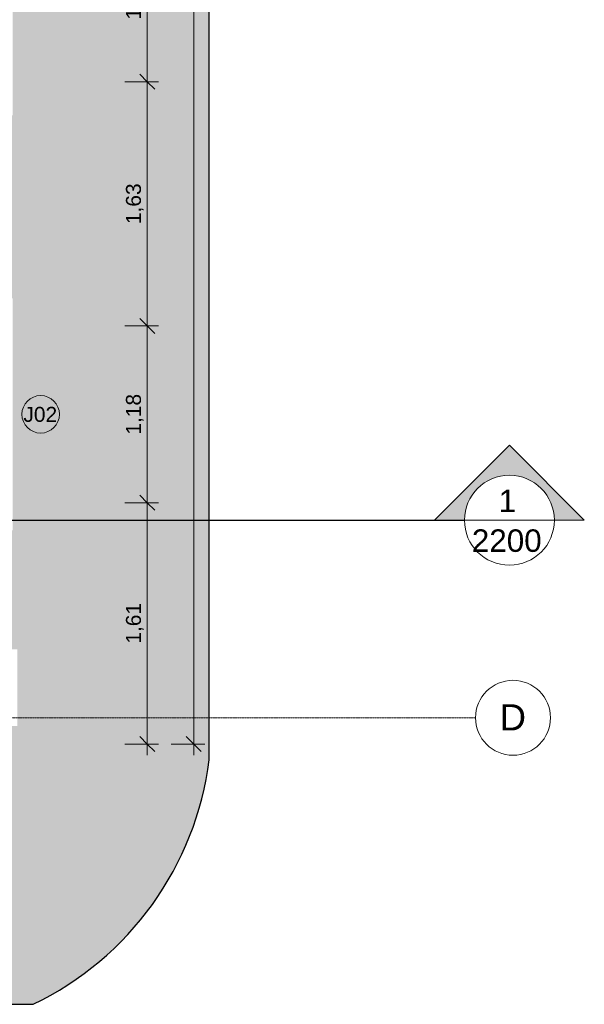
# Model space of a CAD drawing. Header units: millimetres. Extents: x -34108 to 9838, y -21919 to 4394.
# Tile 25 of 36: x 3461 to 7230, y -20086 to -13515. Entities that reach past the tile are written whole.
import ezdxf

# ---------------------------------------------------------------- set-up
doc = ezdxf.new("R2010")
doc.units = ezdxf.units.MM
doc.linetypes.add('_Traço - ponto', pattern=[16, 12, -2, 0, -2])
for name, color, linetype, lineweight in [('A-ANNO-DIMS', 211, 'Continuous', 9), ('A-ANNO-DIMS-50', 211, 'Continuous', 9), ('A-FLOR', 192, 'Continuous', 18), ('A-FLOR-PATT', 8, 'Continuous', 25), ('A-GLAZ-IDEN', 152, 'Continuous', 9), ('G-ANNO-SYMB', 111, 'Continuous', 9), ('S-GRID', 1, 'Continuous', 9), ('S-GRID-IDEN', 1, 'Continuous', 9)]:
    doc.layers.add(name, color=color, linetype=linetype, lineweight=lineweight)
doc.styles.add('Arial_1', font='arial.ttf', dxfattribs={"height": 175})
doc.styles.add('Arial_3', font='arial.ttf', dxfattribs={"height": 150})
doc.styles.add('Arial_4', font='arial.ttf', dxfattribs={"height": 100})
doc.dimstyles.new('Diagonal_-_2_0mm_Arial', dxfattribs={"dimscale": 304.8, "dimtxt": 102.02594, "dimasz": 0.328084, "dimexe": 0.246063, "dimexo": 0.0625, "dimgap": 0.024606, "dimtad": 1, "dimlfac": 0.001, "dimrnd": 0.01, "dimzin": 0, "dimdsep": 46, "dimtxsty": 'Arial_4', "dimblk1": 'OBLIQUE', "dimblk2": 'OBLIQUE', "dimsah": 1, "dimcen": 0.09, "dimdle": 0.246063, "dimadec": 0, "dimazin": 0, "dimtfac": 1, "dimtdec": 4, "dimtix": 1, "dimtmove": 0, "dimatfit": 3, "dimfxl": 0.492126, "dimfxlon": 1, "dimtvp": 1, "dimtolj": 1, "dimtzin": 0, "dimarcsym": 2})

# ---------------------------------------------------------------- blocks, each defined once
blk = doc.blocks.new('Grid - Head Grid-11506-PLANTA TÉRREO - MANTER _ CONSTRUIR')
at = {"layer": 'S-GRID-IDEN'}
blk.add_circle((0, 0), 5, dxfattribs=at)
blk = doc.blocks.new('Section - M_Section head ABNT-2836546-PLANTA TÉRREO - MANTER _ CONSTRUIR')
at = {"layer": 'G-ANNO-SYMB'}
h = blk.add_hatch(color=256, dxfattribs=at)
edge = h.paths.add_edge_path(flags=0)
edge.add_line((-6, 10), (4, 0))
edge.add_line((4, 0), (0, 0))
edge.add_arc((-6, 0), 6, 0, 180)
edge.add_line((-12, 0), (-16, 0))
edge.add_line((-16, 0), (-6, 10))
for p, q in [((-16, 0), (-6, 10)), ((-6, 10), (-16, 0)), ((4, 0), (-6, 10)), ((4, 0), (-6, 10)), ((0, 0), (4, 0)), ((-16, 0), (-12, 0))]:
    blk.add_line(p, q, dxfattribs=at)
for start, end in [(360, 180), (0, 180), (180, 0)]:
    blk.add_arc((-6, 0), 6, start, end, dxfattribs=at)
blk = doc.blocks.new('DIMBLOCK12-PLANTA TÉRREO - MANTER _ CONSTRUIR')
at = {"layer": 'A-ANNO-DIMS-50'}
for p, q in [((4622.8, -3083.5), (4622.8, -18423.5)), ((4472.8, -3158.5), (4697.8, -3158.5)), ((4622.8, -3158.5), (4472.8, -3158.5)), ((4472.8, -18348.5), (4697.8, -18348.5)), ((4622.8, -18348.5), (4472.8, -18348.5))]:
    blk.add_line(p, q, dxfattribs=at)
at = {"layer": 'A-ANNO-DIMS-50', "lineweight": 18}
for p, q in [((4622.8, -3158.5), (4572.8, -3108.5)), ((4622.8, -3158.5), (4672.8, -3208.5)), ((4622.8, -18348.5), (4572.8, -18298.5)), ((4622.8, -18348.5), (4672.8, -18398.5))]:
    blk.add_line(p, q, dxfattribs=at)
at = {"layer": 'A-ANNO-DIMS-50', "color": 0, "insert": (4480.7, -10927.9), "char_height": 100, "width": 418.697, "attachment_point": 1, "rotation": 90, "line_spacing_factor": 0.941778, "style": 'Arial_4'}
blk.add_mtext('15,19', dxfattribs=at)
blk = doc.blocks.new('_Oblique')
at = {"color": 0, "linetype": 'ByBlock', "lineweight": -2}
blk.add_line((-0.5, -0.5), (0.5, 0.5), dxfattribs=at)
blk = doc.blocks.new('DIMBLOCK27-PLANTA TÉRREO - MANTER _ CONSTRUIR')
at = {"layer": 'A-ANNO-DIMS-50', "lineweight": 18}
for p, q in [((4312.8, -12828.5), (4262.8, -12778.5)), ((4312.8, -12828.5), (4362.8, -12878.5)), ((4312.8, -13928.5), (4262.8, -13878.5)), ((4312.8, -13928.5), (4362.8, -13978.5))]:
    blk.add_line(p, q, dxfattribs=at)
at = {"layer": 'A-ANNO-DIMS-50'}
for p, q in [((4162.8, -12828.5), (4387.8, -12828.5)), ((4312.8, -12828.5), (4162.8, -12828.5)), ((4312.8, -12828.5), (4312.8, -13928.5)), ((4162.8, -13928.5), (4387.8, -13928.5)), ((4312.8, -13928.5), (4162.8, -13928.5))]:
    blk.add_line(p, q, dxfattribs=at)
at = {"layer": 'A-ANNO-DIMS-50', "color": 0, "insert": (4170.7, -13514.2), "char_height": 100, "width": 325.653, "attachment_point": 1, "rotation": 90, "line_spacing_factor": 0.941778, "style": 'Arial_4'}
blk.add_mtext('1,10', dxfattribs=at)
blk = doc.blocks.new('DIMBLOCK28-PLANTA TÉRREO - MANTER _ CONSTRUIR')
at = {"layer": 'A-ANNO-DIMS-50'}
for p, q in [((4162.8, -13928.5), (4387.8, -13928.5)), ((4312.8, -13928.5), (4162.8, -13928.5)), ((4312.8, -13928.5), (4312.8, -15558.4)), ((4162.8, -15558.4), (4387.8, -15558.4)), ((4312.8, -15558.4), (4162.8, -15558.4))]:
    blk.add_line(p, q, dxfattribs=at)
at = {"layer": 'A-ANNO-DIMS-50', "lineweight": 18}
for p, q in [((4312.8, -13928.5), (4262.8, -13878.5)), ((4312.8, -13928.5), (4362.8, -13978.5)), ((4312.8, -15558.4), (4262.8, -15508.4)), ((4312.8, -15558.4), (4362.8, -15608.4))]:
    blk.add_line(p, q, dxfattribs=at)
at = {"layer": 'A-ANNO-DIMS-50', "color": 0, "insert": (4170.7, -14879.1), "char_height": 100, "width": 325.653, "attachment_point": 1, "rotation": 90, "line_spacing_factor": 0.941778, "style": 'Arial_4'}
blk.add_mtext('1,63', dxfattribs=at)
blk = doc.blocks.new('DIMBLOCK29-PLANTA TÉRREO - MANTER _ CONSTRUIR')
at = {"layer": 'A-ANNO-DIMS-50'}
for p, q in [((4162.8, -15558.4), (4387.8, -15558.4)), ((4312.8, -15558.4), (4162.8, -15558.4)), ((4312.8, -15558.4), (4312.8, -16738.4)), ((4162.8, -16738.4), (4387.8, -16738.4)), ((4312.8, -16738.4), (4162.8, -16738.4))]:
    blk.add_line(p, q, dxfattribs=at)
at = {"layer": 'A-ANNO-DIMS-50', "lineweight": 18}
for p, q in [((4312.8, -15558.4), (4262.8, -15508.4)), ((4312.8, -15558.4), (4362.8, -15608.4)), ((4312.8, -16738.4), (4262.8, -16688.4)), ((4312.8, -16738.4), (4362.8, -16788.4))]:
    blk.add_line(p, q, dxfattribs=at)
at = {"layer": 'A-ANNO-DIMS-50', "color": 0, "insert": (4170.7, -16284.1), "char_height": 100, "width": 325.653, "attachment_point": 1, "rotation": 90, "line_spacing_factor": 0.941778, "style": 'Arial_4'}
blk.add_mtext('1,18', dxfattribs=at)
blk = doc.blocks.new('DIMBLOCK30-PLANTA TÉRREO - MANTER _ CONSTRUIR')
at = {"layer": 'A-ANNO-DIMS-50', "lineweight": 18}
for p, q in [((4312.8, -16738.4), (4262.8, -16688.4)), ((4312.8, -16738.4), (4362.8, -16788.4)), ((4312.8, -18348.5), (4262.8, -18298.5)), ((4312.8, -18348.5), (4362.8, -18398.5))]:
    blk.add_line(p, q, dxfattribs=at)
at = {"layer": 'A-ANNO-DIMS-50'}
for p, q in [((4162.8, -16738.4), (4387.8, -16738.4)), ((4312.8, -16738.4), (4162.8, -16738.4)), ((4312.8, -16738.4), (4312.8, -18423.5)), ((4162.8, -18348.5), (4387.8, -18348.5)), ((4312.8, -18348.5), (4162.8, -18348.5))]:
    blk.add_line(p, q, dxfattribs=at)
at = {"layer": 'A-ANNO-DIMS-50', "color": 0, "insert": (4170.7, -17679.1), "char_height": 100, "width": 325.653, "attachment_point": 1, "rotation": 90, "line_spacing_factor": 0.941778, "style": 'Arial_4'}
blk.add_mtext('1,61', dxfattribs=at)
blk = doc.blocks.new('TAG-Janela - Janela-240880-PLANTA TÉRREO - MANTER _ CONSTRUIR')
at = {"layer": 'A-GLAZ-IDEN'}
blk.add_circle((0, 0), 2.5, dxfattribs=at)

msp = doc.modelspace()

# ---------------------------------------------------------------- hatches: boundary and pattern name
at = {"layer": 'A-FLOR-PATT'}
msp.add_hatch(color=254, dxfattribs=at).paths.add_polyline_path([(3551.996, -20085.566), (3694.478, -20010.089), (3830.764, -19923.925), (3960.054, -19827.579), (4081.587, -19721.618), (4194.652, -19606.664), (4298.584, -19483.39), (4392.773, -19352.522), (4476.667, -19214.827), (4549.773, -19071.113), (4611.661, -18922.223), (4661.969, -18769.033), (4700.401, -18612.441), (4726.731, -18453.366), (4726.731, 2382.56), (3383.885, 2382.56), (3383.885, 2331.472), (3428.885, 2331.472), (3428.885, 2281.472), (3383.885, 2281.472), (3383.885, -3282.564), (3446.385, -3282.564), (3446.385, -3792.564), (3383.885, -3792.564), (3383.885, -4528.799), (3395.395, -4529.199), (3401.369, -4530.411), (3406.358, -4532.448), (3410.086, -4535.278), (3412.491, -4538.806), (3413.679, -4542.898), (3413.835, -4553.799), (3413.679, -6084.085), (3412.491, -6088.177), (3410.086, -6091.705), (3406.358, -6094.535), (3401.369, -6096.572), (3395.395, -6097.784), (3383.885, -6098.185), (3383.885, -7293.661), (3395.395, -7294.061), (3401.369, -7295.273), (3406.358, -7297.311), (3410.086, -7300.141), (3412.491, -7303.668), (3413.679, -7307.761), (3413.835, -7318.661), (3413.679, -8848.947), (3412.491, -8853.039), (3410.086, -8856.567), (3406.358, -8859.397), (3401.369, -8861.434), (3395.395, -8862.647), (3383.885, -8863.047), (3383.885, -10063.799), (3395.395, -10064.199), (3401.369, -10065.411), (3406.358, -10067.448), (3410.086, -10070.278), (3412.491, -10073.806), (3413.679, -10077.898), (3413.835, -10088.799), (3413.679, -11619.085), (3412.491, -11623.177), (3410.086, -11626.705), (3406.358, -11629.535), (3401.369, -11631.572), (3395.395, -11632.784), (3383.885, -11633.185), (3383.885, -12593.803), (3395.395, -12594.203), (3401.369, -12595.416), (3406.358, -12597.453), (3410.086, -12600.283), (3412.491, -12603.811), (3413.679, -12607.903), (3413.835, -12618.803), (3413.679, -14149.089), (3412.491, -14153.182), (3410.086, -14156.709), (3406.358, -14159.539), (3401.369, -14161.577), (3395.395, -14162.789), (3383.885, -14163.189), (3383.885, -15363.673), (3395.395, -15364.073), (3401.369, -15365.285), (3406.358, -15367.322), (3410.086, -15370.152), (3412.491, -15373.68), (3413.679, -15377.772), (3413.835, -15388.673), (3413.679, -16918.959), (3412.491, -16923.051), (3410.086, -16926.579), (3406.358, -16929.409), (3401.369, -16931.446), (3395.395, -16932.659), (3383.885, -16933.059), (3383.885, -17717.408), (3446.385, -17717.408), (3446.385, -18227.408), (3383.885, -18227.408), (3383.885, -18383.492), (1914.368, -18383.492), (1914.368, -18533.492), (1814.368, -18533.492), (1814.368, -18383.492), (1533.578, -18383.492), (1533.178, -18395.001), (1531.966, -18400.976), (1529.928, -18405.965), (1527.098, -18409.693), (1523.57, -18412.097), (1519.478, -18413.285), (1508.578, -18413.441), (-21.708, -18413.285), (-25.8, -18412.097), (-29.328, -18409.693), (-32.158, -18405.965), (-34.195, -18400.976), (-35.582, -18392.166), (-35.808, -18383.492), (-1896.422, -18383.492), (-1896.822, -18395.001), (-1898.034, -18400.976), (-1901.1, -18407.319), (-1902.902, -18409.693), (-1906.43, -18412.097), (-1910.522, -18413.285), (-1915.037, -18413.441), (-3271.115, -18413.441), (-3271.115, -18433.492), (-3425.975, -18433.492), (-3425.975, -20085.566), (2356.396, -20085.566)], flags=0)

# ---------------------------------------------------------------- linework, layer by layer
at = {"layer": 'A-FLOR', "color": 5, "lineweight": 25}
for p, q in [((4726.731, -18453.366), (4726.731, 2382.56)), ((-31775.802, -20085.566), (3551.996, -20085.566))]:
    msp.add_line(p, q, dxfattribs=at)
msp.add_arc((2638.815, -18189.484), 2104.526, 295.7161376, 352.7968474, dxfattribs=at)
at = {"layer": 'G-ANNO-SYMB', "lineweight": 25}
msp.add_line((-33308.227, -16855.239), (6430.214, -16855.239), dxfattribs=at)
at = {"layer": 'G-ANNO-SYMB'}
msp.add_line((6430.214, -16855.239), (7030.214, -16855.239), dxfattribs=at)
at = {"layer": 'S-GRID', "linetype": '_Traço - ponto'}
msp.add_line((6504.181, -18173.492), (-33608.19, -18173.492), dxfattribs=at)

# ---------------------------------------------------------------- block references
at = {"layer": 'A-GLAZ-IDEN', "xscale": 49.99999999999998, "yscale": 49.99999999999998, "zscale": 49.99999999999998}
msp.add_blockref('TAG-Janela - Janela-240880-PLANTA TÉRREO - MANTER _ CONSTRUIR', (3601.385, -16148.366), dxfattribs=at)
at = {"layer": 'G-ANNO-SYMB', "extrusion": (0, 0, -1), "xscale": 49.99999999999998, "yscale": 49.99999999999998, "zscale": 49.99999999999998}
msp.add_blockref('Section - M_Section head ABNT-2836546-PLANTA TÉRREO - MANTER _ CONSTRUIR', (-6430.214, -16855.239), dxfattribs=at)
at = {"layer": 'S-GRID-IDEN', "xscale": 49.99999999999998, "yscale": 49.99999999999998, "zscale": 49.99999999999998, "rotation": 89.99999999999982}
msp.add_blockref('Grid - Head Grid-11506-PLANTA TÉRREO - MANTER _ CONSTRUIR', (6754.181, -18173.492), dxfattribs=at)

# ---------------------------------------------------------------- texts
at = {"layer": 'A-GLAZ-IDEN', "insert": (3486.283, -16098.665), "char_height": 100, "width": 280.59062, "attachment_point": 1, "style": 'Arial_4'}
msp.add_mtext('J02', dxfattribs=at)
at = {"layer": 'G-ANNO-SYMB', "char_height": 150, "attachment_point": 1, "style": 'Arial_3'}
for s, insert, width in [('1', (6658.008, -16651.281), 144.30375), ('2200', (6479.508, -16916.27), 577.215)]:
    msp.add_mtext(s, dxfattribs=dict(at, insert=insert, width=width))
at = {"layer": 'S-GRID-IDEN', "insert": (6664.47, -18082.891), "char_height": 175, "width": 216.45562, "attachment_point": 1, "style": 'Arial_1'}
msp.add_mtext('D', dxfattribs=at)

# ---------------------------------------------------------------- dimensions: what is measured, and where the dimension line sits
at = {"layer": 'A-ANNO-DIMS'}
for base, p1, p2, override, picture, middle in [((4622.769, -18348.492), (4472.769, -3158.492), (4472.769, -18348.492), {"dimpost": '<>', "dimfxl": 15190}, 'DIMBLOCK12-PLANTA TÉRREO - MANTER _ CONSTRUIR', (4564.212, -10753.492)), ((4312.767, -13928.496), (4162.767, -12828.496), (4162.767, -13928.496), {"dimpost": '<>', "dimfxl": 1100}, 'DIMBLOCK27-PLANTA TÉRREO - MANTER _ CONSTRUIR', (4254.209, -13378.496)), ((4312.767, -15558.366), (4162.767, -13928.496), (4162.767, -15558.366), {"dimpost": '<>', "dimfxl": 1629.869464}, 'DIMBLOCK28-PLANTA TÉRREO - MANTER _ CONSTRUIR', (4254.175, -14743.431)), ((4312.767, -16738.366), (4162.767, -15558.366), (4162.767, -16738.366), {"dimpost": '<>', "dimfxl": 1180}, 'DIMBLOCK29-PLANTA TÉRREO - MANTER _ CONSTRUIR', (4254.209, -16148.366)), ((4312.767, -18348.492), (4162.767, -16738.366), (4162.767, -18348.492), {"dimpost": '<>', "dimfxl": 1610.125986}, 'DIMBLOCK30-PLANTA TÉRREO - MANTER _ CONSTRUIR', (4254.209, -17543.429))]:
    dim = msp.add_linear_dim(base=base, p1=p1, p2=p2, angle=90, dimstyle='Diagonal_-_2_0mm_Arial', override=override, dxfattribs=at)
    dim.commit()
    dim.dimension.update_dxf_attribs({"geometry": picture, "text_midpoint": middle})

doc.saveas('drawing.dxf')
